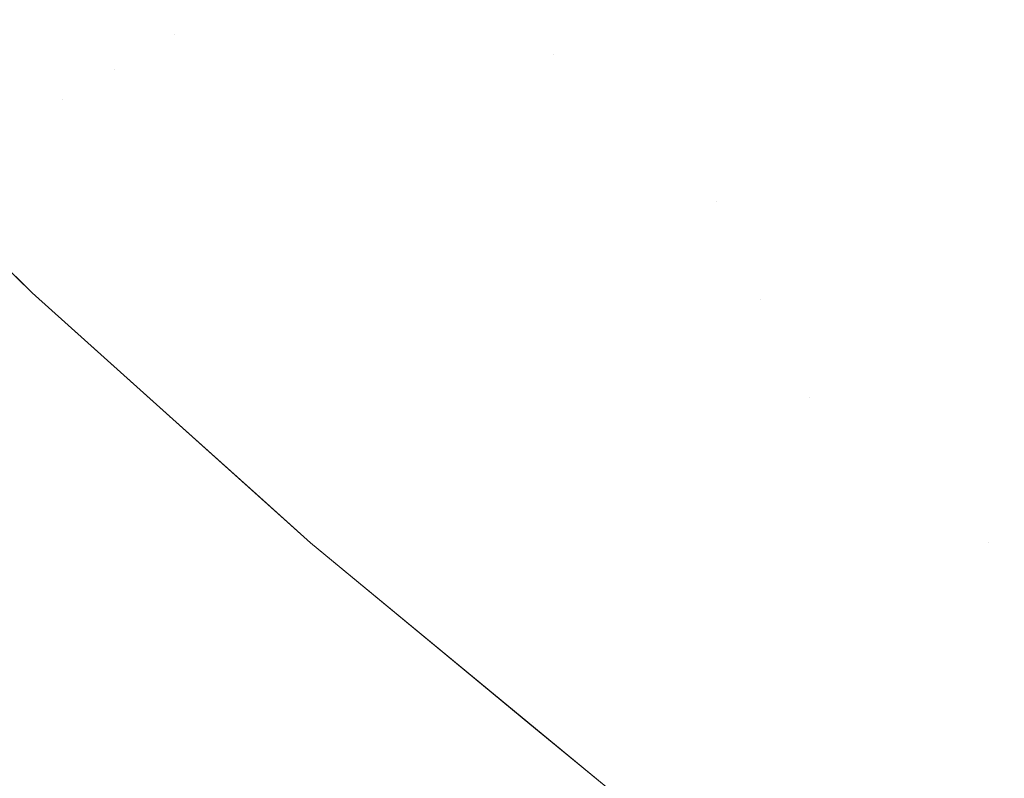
# Model space of a CAD drawing. Header units: centimetres. Extents: x -35.1 to 36.2, y 4.2 to 6.
# Tile 3 of 256: x -35.05747 to -35.04499, y 4.23167 to 4.24128. Entities that reach past the tile are written whole.
import ezdxf

# ---------------------------------------------------------------- set-up
doc = ezdxf.new("R2010")
doc.units = ezdxf.units.CM
doc.header["$LTSCALE"] = 2.54
doc.layers.add('Lucido design-1', color=7, linetype='Continuous')

# ---------------------------------------------------------------- blocks, each defined once
blk = doc.blocks.new('Gruppo-4-1')
at = {"color": 7, "linetype": 'Continuous', "lineweight": 9}
for points, invisible_edges in [([(-35.052228, 4.241469, -2276.954122), (-35.052727, 4.241174, -2276.952675), (-35.054682, 4.243072, -2276.952675), (-35.054173, 4.243357, -2276.954122)], 15), ([(-35.055169, 4.242799, -2276.951217), (-35.054682, 4.243072, -2276.952675), (-35.052727, 4.241174, -2276.952675), (-35.053205, 4.240892, -2276.951217)], 15), ([(-35.049412, 4.243132, -2276.283155), (-35.050601, 4.24243, -2276.285944), (-35.048601, 4.240586, -2276.285944), (-35.047436, 4.241311, -2276.283155)], 15), ([(-35.049412, 4.243132, -2276.961185), (-35.047436, 4.241311, -2276.961185), (-35.048601, 4.240586, -2276.958396), (-35.050601, 4.24243, -2276.958396)], 15), ([(-35.044877, 4.242903, -2276.277736), (-35.046194, 4.242083, -2276.280418), (-35.044159, 4.240303, -2276.280418), (-35.042871, 4.241147, -2276.277736)], 15), ([(-35.044159, 4.240303, -2276.963922), (-35.046194, 4.242083, -2276.963922), (-35.044877, 4.242903, -2276.966604), (-35.042871, 4.241147, -2276.966604)], 15), ([(-35.053205, 4.240892, -2276.951217), (-35.05366, 4.240623, -2276.94975), (-35.055633, 4.242539, -2276.94975), (-35.055169, 4.242799, -2276.951217)], 15), ([(-35.053716, 4.242121, -2276.291665), (-35.052727, 4.241174, -2276.291665), (-35.051707, 4.241776, -2276.288781), (-35.052685, 4.242714, -2276.288781)], 15), ([(-35.055507, 4.241091, -2276.297555), (-35.054657, 4.241579, -2276.29459), (-35.055633, 4.242539, -2276.29459), (-35.056073, 4.242292, -2276.296068)], 15), ([(-35.056073, 4.242292, -2276.948272), (-35.055633, 4.242539, -2276.94975), (-35.05366, 4.240623, -2276.94975), (-35.054092, 4.240368, -2276.948272)], 15), ([(-35.050601, 4.24243, -2276.285944), (-35.051707, 4.241776, -2276.288781), (-35.050707, 4.240842, -2276.288781)], 11), ([(-35.051164, 4.242097, -2276.956983), (-35.050601, 4.24243, -2276.958396), (-35.048601, 4.240586, -2276.958396), (-35.049684, 4.239912, -2276.955559)], 15), ([(-35.050707, 4.240842, -2276.288781), (-35.049684, 4.239912, -2276.288781), (-35.048601, 4.240586, -2276.285944), (-35.050601, 4.24243, -2276.285944)], 15), ([(-35.056073, 4.242292, -2276.296068), (-35.05649, 4.242058, -2276.297555), (-35.055507, 4.241091, -2276.297555)], 11), ([(-35.054092, 4.240368, -2276.948272), (-35.054501, 4.240126, -2276.946785), (-35.05649, 4.242058, -2276.946785), (-35.056073, 4.242292, -2276.948272)], 15), ([(-35.056262, 4.240656, -2276.300554), (-35.055507, 4.241091, -2276.297555), (-35.05649, 4.242058, -2276.297555), (-35.056884, 4.241838, -2276.29905)], 15), ([(-35.056884, 4.241838, -2276.94529), (-35.05649, 4.242058, -2276.946785), (-35.054501, 4.240126, -2276.946785), (-35.054887, 4.239898, -2276.94529)], 15), ([(-35.054657, 4.241579, -2276.29459), (-35.05366, 4.240623, -2276.29459), (-35.052727, 4.241174, -2276.291665), (-35.053716, 4.242121, -2276.291665)], 15), ([(-35.049684, 4.239912, -2276.955559), (-35.051707, 4.241776, -2276.955559), (-35.051164, 4.242097, -2276.956983)], 11), ([(-35.045374, 4.239506, -2276.283155), (-35.044159, 4.240303, -2276.280418), (-35.046194, 4.242083, -2276.280418), (-35.047436, 4.241311, -2276.283155)], 15), ([(-35.045374, 4.239506, -2276.961185), (-35.047436, 4.241311, -2276.961185), (-35.046194, 4.242083, -2276.963922), (-35.044159, 4.240303, -2276.963922)], 15), ([(-35.056884, 4.241838, -2276.29905), (-35.057253, 4.241631, -2276.300554), (-35.056262, 4.240656, -2276.300554)], 11), ([(-35.054887, 4.239898, -2276.94529), (-35.055249, 4.239684, -2276.943786), (-35.057253, 4.241631, -2276.943786), (-35.056884, 4.241838, -2276.94529)], 15), ([(-35.050707, 4.240842, -2276.288781), (-35.051707, 4.241776, -2276.288781), (-35.052727, 4.241174, -2276.291665), (-35.051717, 4.24023, -2276.291665)], 15), ([(-35.052228, 4.241469, -2276.954122), (-35.051707, 4.241776, -2276.955559), (-35.049684, 4.239912, -2276.955559), (-35.050195, 4.239594, -2276.954122)], 15), ([(-35.056921, 4.240277, -2276.303583), (-35.056262, 4.240656, -2276.300554), (-35.057253, 4.241631, -2276.300554), (-35.057598, 4.241437, -2276.302065)], 15), ([(-35.057598, 4.241437, -2276.942275), (-35.057253, 4.241631, -2276.943786), (-35.055249, 4.239684, -2276.943786), (-35.055587, 4.239485, -2276.942275)], 15), ([(-35.055507, 4.241091, -2276.297555), (-35.054501, 4.240126, -2276.297555), (-35.05366, 4.240623, -2276.29459), (-35.054657, 4.241579, -2276.29459)], 15), ([(-35.057598, 4.241437, -2276.302065), (-35.057918, 4.241258, -2276.303583), (-35.056921, 4.240277, -2276.303583)], 11), ([(-35.055587, 4.239485, -2276.942275), (-35.055901, 4.239299, -2276.940757), (-35.057918, 4.241258, -2276.940757), (-35.057598, 4.241437, -2276.942275)], 15), ([(-35.050195, 4.239594, -2276.954122), (-35.050684, 4.23929, -2276.952675), (-35.052727, 4.241174, -2276.952675), (-35.052228, 4.241469, -2276.954122)], 15), ([(-35.047436, 4.241311, -2276.283155), (-35.048601, 4.240586, -2276.285944), (-35.046513, 4.23876, -2276.285944), (-35.045374, 4.239506, -2276.283155)], 15), ([(-35.046513, 4.23876, -2276.958396), (-35.048601, 4.240586, -2276.958396), (-35.047436, 4.241311, -2276.961185), (-35.045374, 4.239506, -2276.961185)], 15), ([(-35.057482, 4.239954, -2276.30664), (-35.056921, 4.240277, -2276.303583), (-35.057918, 4.241258, -2276.303583), (-35.058214, 4.241092, -2276.305108)], 15), ([(-35.058214, 4.241092, -2276.939231), (-35.057918, 4.241258, -2276.940757), (-35.055901, 4.239299, -2276.940757), (-35.056191, 4.239128, -2276.939231)], 15), ([(-35.051717, 4.24023, -2276.291665), (-35.052727, 4.241174, -2276.291665), (-35.05366, 4.240623, -2276.29459), (-35.05264, 4.23967, -2276.29459)], 15), ([(-35.053205, 4.240892, -2276.951217), (-35.052727, 4.241174, -2276.952675), (-35.050684, 4.23929, -2276.952675), (-35.051151, 4.238999, -2276.951217)], 15), ([(-35.056191, 4.239128, -2276.939231), (-35.056457, 4.238971, -2276.9377), (-35.058485, 4.24094, -2276.9377), (-35.058214, 4.241092, -2276.939231)], 15), ([(-35.056262, 4.240656, -2276.300554), (-35.055249, 4.239684, -2276.300554), (-35.054501, 4.240126, -2276.297555), (-35.055507, 4.241091, -2276.297555)], 15), ([(-35.05873, 4.240802, -2276.936163), (-35.058485, 4.24094, -2276.9377), (-35.056457, 4.238971, -2276.9377), (-35.056698, 4.238829, -2276.936163)], 15), ([(-35.056698, 4.238829, -2276.936163), (-35.056914, 4.238701, -2276.934621), (-35.05895, 4.240679, -2276.934621), (-35.05873, 4.240802, -2276.936163)], 15), ([(-35.051151, 4.238999, -2276.951217), (-35.051597, 4.238722, -2276.94975), (-35.05366, 4.240623, -2276.94975), (-35.053205, 4.240892, -2276.951217)], 15), ([(-35.051717, 4.24023, -2276.291665), (-35.050684, 4.23929, -2276.291665), (-35.049684, 4.239912, -2276.288781), (-35.050707, 4.240842, -2276.288781)], 15), ([(-35.059145, 4.24057, -2276.933075), (-35.05895, 4.240679, -2276.934621), (-35.056914, 4.238701, -2276.934621), (-35.057104, 4.238588, -2276.933075)], 15), ([(-35.056921, 4.240277, -2276.303583), (-35.055901, 4.239299, -2276.303583), (-35.055249, 4.239684, -2276.300554), (-35.056262, 4.240656, -2276.300554)], 15), ([(-35.057104, 4.238588, -2276.933075), (-35.05727, 4.238491, -2276.931524), (-35.059314, 4.240475, -2276.931524), (-35.059145, 4.24057, -2276.933075)], 15), ([(-35.05264, 4.23967, -2276.29459), (-35.05366, 4.240623, -2276.29459), (-35.054501, 4.240126, -2276.297555), (-35.053472, 4.239166, -2276.297555)], 15), ([(-35.054092, 4.240368, -2276.948272), (-35.05366, 4.240623, -2276.94975), (-35.051597, 4.238722, -2276.94975), (-35.05202, 4.238459, -2276.948272)], 15), ([(-35.048601, 4.240586, -2276.285944), (-35.049684, 4.239912, -2276.288781), (-35.04864, 4.238986, -2276.288781)], 11), ([(-35.047573, 4.238065, -2276.955559), (-35.049684, 4.239912, -2276.955559), (-35.048601, 4.240586, -2276.958396), (-35.046513, 4.23876, -2276.958396)], 15), ([(-35.04864, 4.238986, -2276.288781), (-35.047573, 4.238065, -2276.288781), (-35.046513, 4.23876, -2276.285944), (-35.048601, 4.240586, -2276.285944)], 15), ([(-35.059457, 4.240395, -2276.929971), (-35.059314, 4.240475, -2276.931524), (-35.05727, 4.238491, -2276.931524), (-35.057411, 4.238408, -2276.929971)], 15), ([(-35.057411, 4.238408, -2276.929971), (-35.057526, 4.23834, -2276.928414), (-35.059574, 4.240329, -2276.928414), (-35.059457, 4.240395, -2276.929971)], 15), ([(-35.057482, 4.239954, -2276.30664), (-35.056457, 4.238971, -2276.30664), (-35.055901, 4.239299, -2276.303583), (-35.056921, 4.240277, -2276.303583)], 15), ([(-35.05202, 4.238459, -2276.948272), (-35.052421, 4.238209, -2276.946785), (-35.054501, 4.240126, -2276.946785), (-35.054092, 4.240368, -2276.948272)], 15), ([(-35.043225, 4.237722, -2276.283155), (-35.042038, 4.238542, -2276.280418), (-35.044159, 4.240303, -2276.280418), (-35.045374, 4.239506, -2276.283155)], 15), ([(-35.044159, 4.240303, -2276.963922), (-35.042038, 4.238542, -2276.963922), (-35.043225, 4.237722, -2276.961185), (-35.045374, 4.239506, -2276.961185)], 15), ([(-35.059771, 4.240225, -2276.92217), (-35.05731, 4.237823, -2276.92217), (-35.05731, 4.237823, -2276.32217), (-35.057723, 4.238226, -2276.32217)], 10), ([(-35.057718, 4.238226, -2276.923732), (-35.05731, 4.237823, -2276.92217), (-35.059771, 4.240225, -2276.92217), (-35.05977, 4.240219, -2276.923732)], 13), ([(-35.05264, 4.23967, -2276.29459), (-35.051597, 4.238722, -2276.29459), (-35.050684, 4.23929, -2276.291665), (-35.051717, 4.24023, -2276.291665)], 15), ([(-35.053472, 4.239166, -2276.297555), (-35.054501, 4.240126, -2276.297555), (-35.055249, 4.239684, -2276.300554), (-35.054213, 4.238717, -2276.300554)], 15), ([(-35.054887, 4.239898, -2276.94529), (-35.054501, 4.240126, -2276.946785), (-35.052421, 4.238209, -2276.946785), (-35.052799, 4.237974, -2276.94529)], 15), ([(-35.057943, 4.239688, -2276.309719), (-35.056914, 4.238701, -2276.309719), (-35.056457, 4.238971, -2276.30664), (-35.057482, 4.239954, -2276.30664)], 15), ([(-35.052799, 4.237974, -2276.94529), (-35.053154, 4.237753, -2276.943786), (-35.055249, 4.239684, -2276.943786), (-35.054887, 4.239898, -2276.94529)], 15), ([(-35.04864, 4.238986, -2276.288781), (-35.049684, 4.239912, -2276.288781), (-35.050684, 4.23929, -2276.291665), (-35.049629, 4.238355, -2276.291665)], 15), ([(-35.050195, 4.239594, -2276.954122), (-35.049684, 4.239912, -2276.955559), (-35.047573, 4.238065, -2276.955559), (-35.048073, 4.237737, -2276.954122)], 15), ([(-35.058304, 4.239481, -2276.312816), (-35.05727, 4.238491, -2276.312816), (-35.056914, 4.238701, -2276.309719), (-35.057943, 4.239688, -2276.309719)], 15), ([(-35.054213, 4.238717, -2276.300554), (-35.055249, 4.239684, -2276.300554), (-35.055901, 4.239299, -2276.303583), (-35.054859, 4.238325, -2276.303583)], 15), ([(-35.055587, 4.239485, -2276.942275), (-35.055249, 4.239684, -2276.943786), (-35.053154, 4.237753, -2276.943786), (-35.053485, 4.237547, -2276.942275)], 15), ([(-35.053472, 4.239166, -2276.297555), (-35.052421, 4.238209, -2276.297555), (-35.051597, 4.238722, -2276.29459), (-35.05264, 4.23967, -2276.29459)], 15), ([(-35.048073, 4.237737, -2276.954122), (-35.048551, 4.237424, -2276.952675), (-35.050684, 4.23929, -2276.952675), (-35.050195, 4.239594, -2276.954122)], 15), ([(-35.058562, 4.239333, -2276.315926), (-35.057526, 4.23834, -2276.315926), (-35.05727, 4.238491, -2276.312816), (-35.058304, 4.239481, -2276.312816)], 15), ([(-35.053485, 4.237547, -2276.942275), (-35.053793, 4.237356, -2276.940757), (-35.055901, 4.239299, -2276.940757), (-35.055587, 4.239485, -2276.942275)], 15), ([(-35.045374, 4.239506, -2276.283155), (-35.046513, 4.23876, -2276.285944), (-35.044338, 4.236953, -2276.285944), (-35.043225, 4.237722, -2276.283155)], 15), ([(-35.045374, 4.239506, -2276.961185), (-35.043225, 4.237722, -2276.961185), (-35.044338, 4.236953, -2276.958396), (-35.046513, 4.23876, -2276.958396)], 15), ([(-35.054859, 4.238325, -2276.303583), (-35.055901, 4.239299, -2276.303583), (-35.056457, 4.238971, -2276.30664), (-35.055409, 4.237992, -2276.30664)], 15), ([(-35.056191, 4.239128, -2276.939231), (-35.055901, 4.239299, -2276.940757), (-35.053793, 4.237356, -2276.940757), (-35.054077, 4.237179, -2276.939231)], 15), ([(-35.049629, 4.238355, -2276.291665), (-35.050684, 4.23929, -2276.291665), (-35.051597, 4.238722, -2276.29459), (-35.050532, 4.237778, -2276.29459)], 15), ([(-35.051151, 4.238999, -2276.951217), (-35.050684, 4.23929, -2276.952675), (-35.048551, 4.237424, -2276.952675), (-35.049009, 4.237124, -2276.951217)], 15), ([(-35.054213, 4.238717, -2276.300554), (-35.053154, 4.237753, -2276.300554), (-35.052421, 4.238209, -2276.297555), (-35.053472, 4.239166, -2276.297555)], 15), ([(-35.054077, 4.237179, -2276.939231), (-35.054337, 4.237017, -2276.9377), (-35.056457, 4.238971, -2276.9377), (-35.056191, 4.239128, -2276.939231)], 15), ([(-35.055409, 4.237992, -2276.30664), (-35.056457, 4.238971, -2276.30664), (-35.056914, 4.238701, -2276.309719), (-35.055861, 4.237718, -2276.309719)], 15), ([(-35.056698, 4.238829, -2276.936163), (-35.056457, 4.238971, -2276.9377), (-35.054337, 4.237017, -2276.9377), (-35.054573, 4.23687, -2276.936163)], 15), ([(-35.049009, 4.237124, -2276.951217), (-35.049444, 4.236838, -2276.94975), (-35.051597, 4.238722, -2276.94975), (-35.051151, 4.238999, -2276.951217)], 15), ([(-35.049629, 4.238355, -2276.291665), (-35.048551, 4.237424, -2276.291665), (-35.047573, 4.238065, -2276.288781), (-35.04864, 4.238986, -2276.288781)], 15), ([(-35.054573, 4.23687, -2276.936163), (-35.054785, 4.236739, -2276.934621), (-35.056914, 4.238701, -2276.934621), (-35.056698, 4.238829, -2276.936163)], 15), ([(-35.055861, 4.237718, -2276.309719), (-35.056914, 4.238701, -2276.309719), (-35.05727, 4.238491, -2276.312816), (-35.056214, 4.237504, -2276.312816)], 15), ([(-35.057104, 4.238588, -2276.933075), (-35.056914, 4.238701, -2276.934621), (-35.054785, 4.236739, -2276.934621), (-35.054972, 4.236622, -2276.933075)], 15), ([(-35.054859, 4.238325, -2276.303583), (-35.053793, 4.237356, -2276.303583), (-35.053154, 4.237753, -2276.300554), (-35.054213, 4.238717, -2276.300554)], 15), ([(-35.050532, 4.237778, -2276.29459), (-35.051597, 4.238722, -2276.29459), (-35.052421, 4.238209, -2276.297555), (-35.051347, 4.237257, -2276.297555)], 15), ([(-35.05202, 4.238459, -2276.948272), (-35.051597, 4.238722, -2276.94975), (-35.049444, 4.236838, -2276.94975), (-35.049858, 4.236567, -2276.948272)], 15), ([(-35.045373, 4.236238, -2276.288781), (-35.044338, 4.236953, -2276.285944), (-35.046513, 4.23876, -2276.285944), (-35.047573, 4.238065, -2276.288781)], 15), ([(-35.046513, 4.23876, -2276.958396), (-35.044338, 4.236953, -2276.958396), (-35.045373, 4.236238, -2276.955559), (-35.047573, 4.238065, -2276.955559)], 15), ([(-35.054972, 4.236622, -2276.933075), (-35.055134, 4.236521, -2276.931524), (-35.05727, 4.238491, -2276.931524), (-35.057104, 4.238588, -2276.933075)], 15), ([(-35.056214, 4.237504, -2276.312816), (-35.05727, 4.238491, -2276.312816), (-35.057526, 4.23834, -2276.315926), (-35.056467, 4.237351, -2276.315926)], 15), ([(-35.055271, 4.236436, -2276.929971), (-35.055384, 4.236366, -2276.928414), (-35.057526, 4.23834, -2276.928414), (-35.057411, 4.238408, -2276.929971)], 15), ([(-35.057411, 4.238408, -2276.929971), (-35.05727, 4.238491, -2276.931524), (-35.055134, 4.236521, -2276.931524), (-35.055271, 4.236436, -2276.929971)], 15), ([(-35.049858, 4.236567, -2276.948272), (-35.050251, 4.23631, -2276.946785), (-35.052421, 4.238209, -2276.946785), (-35.05202, 4.238459, -2276.948272)], 15), ([(-35.056467, 4.237351, -2276.315926), (-35.057526, 4.23834, -2276.315926), (-35.057679, 4.238249, -2276.319046), (-35.056619, 4.237258, -2276.319046)], 15), ([(-35.055472, 4.236311, -2276.926855), (-35.055535, 4.236272, -2276.925294), (-35.057679, 4.238249, -2276.925294), (-35.057615, 4.238287, -2276.926855)], 15), ([(-35.057615, 4.238287, -2276.926855), (-35.057526, 4.23834, -2276.928414), (-35.055384, 4.236366, -2276.928414), (-35.055472, 4.236311, -2276.926855)], 15), ([(-35.055409, 4.237992, -2276.30664), (-35.054337, 4.237017, -2276.30664), (-35.053793, 4.237356, -2276.303583), (-35.054859, 4.238325, -2276.303583)], 15), ([(-35.050532, 4.237778, -2276.29459), (-35.049444, 4.236838, -2276.29459), (-35.048551, 4.237424, -2276.291665), (-35.049629, 4.238355, -2276.291665)], 15), ([(-35.056619, 4.237258, -2276.319046), (-35.057679, 4.238249, -2276.319046), (-35.057723, 4.238226, -2276.32217), (-35.05731, 4.237823, -2276.32217)], 11), ([(-35.057718, 4.238226, -2276.923732), (-35.057679, 4.238249, -2276.925294), (-35.055535, 4.236272, -2276.925294), (-35.055572, 4.236249, -2276.923732)], 15), ([(-35.055572, 4.236249, -2276.923732), (-35.05731, 4.237823, -2276.92217), (-35.057718, 4.238226, -2276.923732)], 11), ([(-35.051347, 4.237257, -2276.297555), (-35.052421, 4.238209, -2276.297555), (-35.053154, 4.237753, -2276.300554), (-35.052072, 4.236794, -2276.300554)], 15), ([(-35.052799, 4.237974, -2276.94529), (-35.052421, 4.238209, -2276.946785), (-35.050251, 4.23631, -2276.946785), (-35.05062, 4.236068, -2276.94529)], 15), ([(-35.047573, 4.238065, -2276.288781), (-35.048551, 4.237424, -2276.291665), (-35.047451, 4.236498, -2276.291665)], 11), ([(-35.048073, 4.237737, -2276.954122), (-35.047573, 4.238065, -2276.955559), (-35.045373, 4.236238, -2276.955559), (-35.046328, 4.235578, -2276.952675)], 15), ([(-35.047451, 4.236498, -2276.291665), (-35.046328, 4.235578, -2276.291665), (-35.045373, 4.236238, -2276.288781), (-35.047573, 4.238065, -2276.288781)], 15), ([(-35.055861, 4.237718, -2276.309719), (-35.054785, 4.236739, -2276.309719), (-35.054337, 4.237017, -2276.30664), (-35.055409, 4.237992, -2276.30664)], 15), ([(-35.05062, 4.236068, -2276.94529), (-35.050967, 4.23584, -2276.943786), (-35.053154, 4.237753, -2276.943786), (-35.052799, 4.237974, -2276.94529)], 15), ([(-35.05731, 4.237823, -2276.32217), (-35.055568, 4.236259, -2276.32217), (-35.055535, 4.236272, -2276.319046), (-35.056619, 4.237258, -2276.319046)], 14), ([(-35.05731, 4.237823, -2276.92217), (-35.054466, 4.23527, -2276.32217), (-35.055568, 4.236259, -2276.32217)], 9), ([(-35.05731, 4.237823, -2276.92217), (-35.053783, 4.234656, -2276.92217), (-35.053783, 4.234656, -2276.32217), (-35.054466, 4.23527, -2276.32217)], 10), ([(-35.055568, 4.236259, -2276.32217), (-35.05731, 4.237823, -2276.32217), (-35.05731, 4.237823, -2276.92217)], 10), ([(-35.053783, 4.234656, -2276.92217), (-35.05731, 4.237823, -2276.92217), (-35.055572, 4.236249, -2276.923732)], 10), ([(-35.051347, 4.237257, -2276.297555), (-35.050251, 4.23631, -2276.297555), (-35.049444, 4.236838, -2276.29459), (-35.050532, 4.237778, -2276.29459)], 15), ([(-35.056214, 4.237504, -2276.312816), (-35.055134, 4.236521, -2276.312816), (-35.054785, 4.236739, -2276.309719), (-35.055861, 4.237718, -2276.309719)], 15), ([(-35.052072, 4.236794, -2276.300554), (-35.053154, 4.237753, -2276.300554), (-35.053793, 4.237356, -2276.303583), (-35.052704, 4.23639, -2276.303583)], 15), ([(-35.053485, 4.237547, -2276.942275), (-35.053154, 4.237753, -2276.943786), (-35.050967, 4.23584, -2276.943786), (-35.051291, 4.235628, -2276.942275)], 15), ([(-35.046328, 4.235578, -2276.952675), (-35.048551, 4.237424, -2276.952675), (-35.048073, 4.237737, -2276.954122)], 11), ([(-35.051291, 4.235628, -2276.942275), (-35.051593, 4.23543, -2276.940757), (-35.053793, 4.237356, -2276.940757), (-35.053485, 4.237547, -2276.942275)], 15), ([(-35.056467, 4.237351, -2276.315926), (-35.055384, 4.236366, -2276.315926), (-35.055134, 4.236521, -2276.312816), (-35.056214, 4.237504, -2276.312816)], 15), ([(-35.047451, 4.236498, -2276.291665), (-35.048551, 4.237424, -2276.291665), (-35.049444, 4.236838, -2276.29459), (-35.048334, 4.235904, -2276.29459)], 15), ([(-35.049009, 4.237124, -2276.951217), (-35.048551, 4.237424, -2276.952675), (-35.046328, 4.235578, -2276.952675), (-35.046775, 4.235269, -2276.951217)], 15), ([(-35.056619, 4.237258, -2276.319046), (-35.055535, 4.236272, -2276.319046), (-35.055384, 4.236366, -2276.315926), (-35.056467, 4.237351, -2276.315926)], 15), ([(-35.052704, 4.23639, -2276.303583), (-35.053793, 4.237356, -2276.303583), (-35.054337, 4.237017, -2276.30664), (-35.053243, 4.236047, -2276.30664)], 15), ([(-35.054077, 4.237179, -2276.939231), (-35.053793, 4.237356, -2276.940757), (-35.051593, 4.23543, -2276.940757), (-35.051871, 4.235248, -2276.939231)], 15), ([(-35.051871, 4.235248, -2276.939231), (-35.052125, 4.235081, -2276.9377), (-35.054337, 4.237017, -2276.9377), (-35.054077, 4.237179, -2276.939231)], 15), ([(-35.052072, 4.236794, -2276.300554), (-35.050967, 4.23584, -2276.300554), (-35.050251, 4.23631, -2276.297555), (-35.051347, 4.237257, -2276.297555)], 15), ([(-35.046775, 4.235269, -2276.951217), (-35.047201, 4.234975, -2276.94975), (-35.049444, 4.236838, -2276.94975), (-35.049009, 4.237124, -2276.951217)], 15), ([(-35.053243, 4.236047, -2276.30664), (-35.054337, 4.237017, -2276.30664), (-35.054785, 4.236739, -2276.309719), (-35.053685, 4.235764, -2276.309719)], 15), ([(-35.054573, 4.23687, -2276.936163), (-35.054337, 4.237017, -2276.9377), (-35.052125, 4.235081, -2276.9377), (-35.052356, 4.23493, -2276.936163)], 15), ([(-35.043084, 4.234434, -2276.288781), (-35.042074, 4.23517, -2276.285944), (-35.044338, 4.236953, -2276.285944), (-35.045373, 4.236238, -2276.288781)], 15), ([(-35.043084, 4.234434, -2276.955559), (-35.045373, 4.236238, -2276.955559), (-35.044338, 4.236953, -2276.958396), (-35.042074, 4.23517, -2276.958396)], 15), ([(-35.052356, 4.23493, -2276.936163), (-35.052563, 4.234794, -2276.934621), (-35.054785, 4.236739, -2276.934621), (-35.054573, 4.23687, -2276.936163)], 15), ([(-35.052704, 4.23639, -2276.303583), (-35.051593, 4.23543, -2276.303583), (-35.050967, 4.23584, -2276.300554), (-35.052072, 4.236794, -2276.300554)], 15), ([(-35.048334, 4.235904, -2276.29459), (-35.049444, 4.236838, -2276.29459), (-35.050251, 4.23631, -2276.297555), (-35.049131, 4.235368, -2276.297555)], 15), ([(-35.049858, 4.236567, -2276.948272), (-35.049444, 4.236838, -2276.94975), (-35.047201, 4.234975, -2276.94975), (-35.047605, 4.234696, -2276.948272)], 15), ([(-35.053685, 4.235764, -2276.309719), (-35.054785, 4.236739, -2276.309719), (-35.055134, 4.236521, -2276.312816), (-35.054031, 4.235543, -2276.312816)], 15), ([(-35.054972, 4.236622, -2276.933075), (-35.054785, 4.236739, -2276.934621), (-35.052563, 4.234794, -2276.934621), (-35.052745, 4.234674, -2276.933075)], 15), ([(-35.052745, 4.234674, -2276.933075), (-35.052904, 4.23457, -2276.931524), (-35.055134, 4.236521, -2276.931524), (-35.054972, 4.236622, -2276.933075)], 15), ([(-35.047605, 4.234696, -2276.948272), (-35.047988, 4.234431, -2276.946785), (-35.050251, 4.23631, -2276.946785), (-35.049858, 4.236567, -2276.948272)], 15), ([(-35.054031, 4.235543, -2276.312816), (-35.055134, 4.236521, -2276.312816), (-35.055384, 4.236366, -2276.315926), (-35.054278, 4.235385, -2276.315926)], 15), ([(-35.053039, 4.234482, -2276.929971), (-35.053149, 4.23441, -2276.928414), (-35.055384, 4.236366, -2276.928414), (-35.055271, 4.236436, -2276.929971)], 15), ([(-35.055271, 4.236436, -2276.929971), (-35.055134, 4.236521, -2276.931524), (-35.052904, 4.23457, -2276.931524), (-35.053039, 4.234482, -2276.929971)], 15), ([(-35.048334, 4.235904, -2276.29459), (-35.047201, 4.234975, -2276.29459), (-35.046328, 4.235578, -2276.291665), (-35.047451, 4.236498, -2276.291665)], 15), ([(-35.054278, 4.235385, -2276.315926), (-35.055384, 4.236366, -2276.315926), (-35.055535, 4.236272, -2276.319046), (-35.054427, 4.23529, -2276.319046)], 15), ([(-35.053235, 4.234354, -2276.926855), (-35.053296, 4.234313, -2276.925294), (-35.055535, 4.236272, -2276.925294), (-35.055472, 4.236311, -2276.926855)], 15), ([(-35.055472, 4.236311, -2276.926855), (-35.055384, 4.236366, -2276.928414), (-35.053149, 4.23441, -2276.928414), (-35.053235, 4.234354, -2276.926855)], 15), ([(-35.053243, 4.236047, -2276.30664), (-35.052125, 4.235081, -2276.30664), (-35.051593, 4.23543, -2276.303583), (-35.052704, 4.23639, -2276.303583)], 15), ([(-35.049131, 4.235368, -2276.297555), (-35.050251, 4.23631, -2276.297555), (-35.050967, 4.23584, -2276.300554), (-35.049839, 4.234891, -2276.300554)], 15), ([(-35.05062, 4.236068, -2276.94529), (-35.050251, 4.23631, -2276.946785), (-35.047988, 4.234431, -2276.946785), (-35.048349, 4.234182, -2276.94529)], 15), ([(-35.055572, 4.236249, -2276.923732), (-35.055535, 4.236272, -2276.925294), (-35.053296, 4.234313, -2276.925294), (-35.053333, 4.234289, -2276.923732)], 15), ([(-35.055572, 4.236249, -2276.923732), (-35.053333, 4.234289, -2276.923732), (-35.053783, 4.234656, -2276.92217)], 11), ([(-35.054427, 4.23529, -2276.319046), (-35.055535, 4.236272, -2276.319046), (-35.055568, 4.236259, -2276.32217), (-35.054466, 4.23527, -2276.32217)], 11), ([(-35.045373, 4.236238, -2276.288781), (-35.046328, 4.235578, -2276.291665), (-35.045183, 4.234664, -2276.291665)], 11), ([(-35.044015, 4.233756, -2276.952675), (-35.046328, 4.235578, -2276.952675), (-35.045373, 4.236238, -2276.955559), (-35.043084, 4.234434, -2276.955559)], 15), ([(-35.045183, 4.234664, -2276.291665), (-35.044015, 4.233756, -2276.291665), (-35.043084, 4.234434, -2276.288781), (-35.045373, 4.236238, -2276.288781)], 15), ([(-35.053685, 4.235764, -2276.309719), (-35.052563, 4.234794, -2276.309719), (-35.052125, 4.235081, -2276.30664), (-35.053243, 4.236047, -2276.30664)], 15), ([(-35.048349, 4.234182, -2276.94529), (-35.048688, 4.233948, -2276.943786), (-35.050967, 4.23584, -2276.943786), (-35.05062, 4.236068, -2276.94529)], 15), ([(-35.049131, 4.235368, -2276.297555), (-35.047988, 4.234431, -2276.297555), (-35.047201, 4.234975, -2276.29459), (-35.048334, 4.235904, -2276.29459)], 15), ([(-35.049839, 4.234891, -2276.300554), (-35.050967, 4.23584, -2276.300554), (-35.051593, 4.23543, -2276.303583), (-35.050458, 4.234475, -2276.303583)], 15), ([(-35.051291, 4.235628, -2276.942275), (-35.050967, 4.23584, -2276.943786), (-35.048688, 4.233948, -2276.943786), (-35.049005, 4.233729, -2276.942275)], 15), ([(-35.054031, 4.235543, -2276.312816), (-35.052904, 4.23457, -2276.312816), (-35.052563, 4.234794, -2276.309719), (-35.053685, 4.235764, -2276.309719)], 15), ([(-35.054278, 4.235385, -2276.315926), (-35.053149, 4.23441, -2276.315926), (-35.052904, 4.23457, -2276.312816), (-35.054031, 4.235543, -2276.312816)], 15), ([(-35.049005, 4.233729, -2276.942275), (-35.049299, 4.233526, -2276.940757), (-35.051593, 4.23543, -2276.940757), (-35.051291, 4.235628, -2276.942275)], 15), ([(-35.045183, 4.234664, -2276.291665), (-35.046328, 4.235578, -2276.291665), (-35.047201, 4.234975, -2276.29459), (-35.046045, 4.234053, -2276.29459)], 15), ([(-35.046775, 4.235269, -2276.951217), (-35.046328, 4.235578, -2276.952675), (-35.044015, 4.233756, -2276.952675), (-35.044451, 4.233438, -2276.951217)], 15), ([(-35.050458, 4.234475, -2276.303583), (-35.051593, 4.23543, -2276.303583), (-35.052125, 4.235081, -2276.30664), (-35.050984, 4.234121, -2276.30664)], 15), ([(-35.051871, 4.235248, -2276.939231), (-35.051593, 4.23543, -2276.940757), (-35.049299, 4.233526, -2276.940757), (-35.049571, 4.233338, -2276.939231)], 15), ([(-35.054427, 4.23529, -2276.319046), (-35.054466, 4.23527, -2276.32217), (-35.053783, 4.234656, -2276.32217)], 9), ([(-35.054427, 4.23529, -2276.319046), (-35.053296, 4.234313, -2276.319046), (-35.053149, 4.23441, -2276.315926), (-35.054278, 4.235385, -2276.315926)], 15), ([(-35.053783, 4.234656, -2276.32217), (-35.053296, 4.234313, -2276.319046), (-35.054427, 4.23529, -2276.319046)], 11), ([(-35.049839, 4.234891, -2276.300554), (-35.048688, 4.233948, -2276.300554), (-35.047988, 4.234431, -2276.297555), (-35.049131, 4.235368, -2276.297555)], 15), ([(-35.049571, 4.233338, -2276.939231), (-35.049819, 4.233167, -2276.9377), (-35.052125, 4.235081, -2276.9377), (-35.051871, 4.235248, -2276.939231)], 15), ([(-35.044451, 4.233438, -2276.951217), (-35.044866, 4.233136, -2276.94975), (-35.047201, 4.234975, -2276.94975), (-35.046775, 4.235269, -2276.951217)], 15), ([(-35.050984, 4.234121, -2276.30664), (-35.052125, 4.235081, -2276.30664), (-35.052563, 4.234794, -2276.309719), (-35.051416, 4.23383, -2276.309719)], 15), ([(-35.052356, 4.23493, -2276.936163), (-35.052125, 4.235081, -2276.9377), (-35.049819, 4.233167, -2276.9377), (-35.050045, 4.233011, -2276.936163)], 15), ([(-35.050045, 4.233011, -2276.936163), (-35.050247, 4.232871, -2276.934621), (-35.052563, 4.234794, -2276.934621), (-35.052356, 4.23493, -2276.936163)], 15), ([(-35.046045, 4.234053, -2276.29459), (-35.047201, 4.234975, -2276.29459), (-35.047988, 4.234431, -2276.297555), (-35.046823, 4.233501, -2276.297555)], 15), ([(-35.047605, 4.234696, -2276.948272), (-35.047201, 4.234975, -2276.94975), (-35.044866, 4.233136, -2276.94975), (-35.045261, 4.232849, -2276.948272)], 15), ([(-35.051416, 4.23383, -2276.309719), (-35.052563, 4.234794, -2276.309719), (-35.052904, 4.23457, -2276.312816), (-35.051754, 4.233603, -2276.312816)], 15), ([(-35.052745, 4.234674, -2276.933075), (-35.052563, 4.234794, -2276.934621), (-35.050247, 4.232871, -2276.934621), (-35.050425, 4.232748, -2276.933075)], 15), ([(-35.050458, 4.234475, -2276.303583), (-35.049299, 4.233526, -2276.303583), (-35.048688, 4.233948, -2276.300554), (-35.049839, 4.234891, -2276.300554)], 15), ([(-35.052142, 4.233342, -2276.319046), (-35.053296, 4.234313, -2276.319046), (-35.053783, 4.234656, -2276.32217), (-35.052174, 4.233329, -2276.32217)], 11), ([(-35.053783, 4.234656, -2276.92217), (-35.050999, 4.232359, -2276.32217), (-35.052174, 4.233329, -2276.32217)], 9), ([(-35.053783, 4.234656, -2276.92217), (-35.049987, 4.231524, -2276.92217), (-35.049987, 4.231524, -2276.32217), (-35.050999, 4.232359, -2276.32217)], 10), ([(-35.052174, 4.233329, -2276.32217), (-35.053783, 4.234656, -2276.32217), (-35.053783, 4.234656, -2276.92217)], 10), ([(-35.050999, 4.232351, -2276.923732), (-35.049987, 4.231524, -2276.92217), (-35.053783, 4.234656, -2276.92217), (-35.053333, 4.234289, -2276.923732)], 13), ([(-35.050425, 4.232748, -2276.933075), (-35.05058, 4.232641, -2276.931524), (-35.052904, 4.23457, -2276.931524), (-35.052745, 4.234674, -2276.933075)], 15), ([(-35.045261, 4.232849, -2276.948272), (-35.045634, 4.232577, -2276.946785), (-35.047988, 4.234431, -2276.946785), (-35.047605, 4.234696, -2276.948272)], 15), ([(-35.046045, 4.234053, -2276.29459), (-35.044866, 4.233136, -2276.29459), (-35.044015, 4.233756, -2276.291665), (-35.045183, 4.234664, -2276.291665)], 15), ([(-35.051754, 4.233603, -2276.312816), (-35.052904, 4.23457, -2276.312816), (-35.053149, 4.23441, -2276.315926), (-35.051996, 4.23344, -2276.315926)], 15), ([(-35.053039, 4.234482, -2276.929971), (-35.052904, 4.23457, -2276.931524), (-35.05058, 4.232641, -2276.931524), (-35.050712, 4.23255, -2276.929971)], 15), ([(-35.051996, 4.23344, -2276.315926), (-35.053149, 4.23441, -2276.315926), (-35.053296, 4.234313, -2276.319046), (-35.052142, 4.233342, -2276.319046)], 15), ([(-35.053235, 4.234354, -2276.926855), (-35.053149, 4.23441, -2276.928414), (-35.05082, 4.232476, -2276.928414), (-35.050903, 4.232418, -2276.926855)], 15), ([(-35.050712, 4.23255, -2276.929971), (-35.05082, 4.232476, -2276.928414), (-35.053149, 4.23441, -2276.928414), (-35.053039, 4.234482, -2276.929971)], 15), ([(-35.050984, 4.234121, -2276.30664), (-35.049819, 4.233167, -2276.30664), (-35.049299, 4.233526, -2276.303583), (-35.050458, 4.234475, -2276.303583)], 15), ([(-35.046823, 4.233501, -2276.297555), (-35.047988, 4.234431, -2276.297555), (-35.048688, 4.233948, -2276.300554), (-35.047514, 4.23301, -2276.300554)], 15), ([(-35.048349, 4.234182, -2276.94529), (-35.047988, 4.234431, -2276.946785), (-35.045634, 4.232577, -2276.946785), (-35.045986, 4.23232, -2276.94529)], 15), ([(-35.053333, 4.234289, -2276.923732), (-35.053296, 4.234313, -2276.925294), (-35.050963, 4.232376, -2276.925294), (-35.050999, 4.232351, -2276.923732)], 15), ([(-35.050903, 4.232418, -2276.926855), (-35.050963, 4.232376, -2276.925294), (-35.053296, 4.234313, -2276.925294), (-35.053235, 4.234354, -2276.926855)], 15), ([(-35.045986, 4.23232, -2276.94529), (-35.046317, 4.232079, -2276.943786), (-35.048688, 4.233948, -2276.943786), (-35.048349, 4.234182, -2276.94529)], 15), ([(-35.051416, 4.23383, -2276.309719), (-35.050247, 4.232871, -2276.309719), (-35.049819, 4.233167, -2276.30664), (-35.050984, 4.234121, -2276.30664)], 15), ([(-35.046823, 4.233501, -2276.297555), (-35.045634, 4.232577, -2276.297555), (-35.044866, 4.233136, -2276.29459), (-35.046045, 4.234053, -2276.29459)], 15), ([(-35.047514, 4.23301, -2276.300554), (-35.048688, 4.233948, -2276.300554), (-35.049299, 4.233526, -2276.303583), (-35.048118, 4.232582, -2276.303583)], 15), ([(-35.049005, 4.233729, -2276.942275), (-35.048688, 4.233948, -2276.943786), (-35.046317, 4.232079, -2276.943786), (-35.046626, 4.231855, -2276.942275)], 15), ([(-35.051754, 4.233603, -2276.312816), (-35.05058, 4.232641, -2276.312816), (-35.050247, 4.232871, -2276.309719), (-35.051416, 4.23383, -2276.309719)], 15), ([(-35.046626, 4.231855, -2276.942275), (-35.046913, 4.231646, -2276.940757), (-35.049299, 4.233526, -2276.940757), (-35.049005, 4.233729, -2276.942275)], 15), ([(-35.051996, 4.23344, -2276.315926), (-35.05082, 4.232476, -2276.315926), (-35.05058, 4.232641, -2276.312816), (-35.051754, 4.233603, -2276.312816)], 15), ([(-35.052142, 4.233342, -2276.319046), (-35.050963, 4.232376, -2276.319046), (-35.05082, 4.232476, -2276.315926), (-35.051996, 4.23344, -2276.315926)], 15), ([(-35.048118, 4.232582, -2276.303583), (-35.049299, 4.233526, -2276.303583), (-35.049819, 4.233167, -2276.30664), (-35.048631, 4.232218, -2276.30664)], 15), ([(-35.049571, 4.233338, -2276.939231), (-35.049299, 4.233526, -2276.940757), (-35.046913, 4.231646, -2276.940757), (-35.047178, 4.231453, -2276.939231)], 15), ([(-35.047514, 4.23301, -2276.300554), (-35.046317, 4.232079, -2276.300554), (-35.045634, 4.232577, -2276.297555), (-35.046823, 4.233501, -2276.297555)], 15), ([(-35.052174, 4.233329, -2276.32217), (-35.050999, 4.232359, -2276.32217), (-35.050963, 4.232376, -2276.319046), (-35.052142, 4.233342, -2276.319046)], 14), ([(-35.047178, 4.231453, -2276.939231), (-35.04742, 4.231276, -2276.9377), (-35.049819, 4.233167, -2276.9377), (-35.049571, 4.233338, -2276.939231)], 15), ([(-35.048631, 4.232218, -2276.30664), (-35.049819, 4.233167, -2276.30664), (-35.050247, 4.232871, -2276.309719), (-35.049054, 4.231919, -2276.309719)], 15), ([(-35.050045, 4.233011, -2276.936163), (-35.049819, 4.233167, -2276.9377), (-35.04742, 4.231276, -2276.9377), (-35.04764, 4.231116, -2276.936163)], 15), ([(-35.043665, 4.232226, -2276.29459), (-35.044866, 4.233136, -2276.29459), (-35.045634, 4.232577, -2276.297555), (-35.044423, 4.231659, -2276.297555)], 15), ([(-35.045261, 4.232849, -2276.948272), (-35.044866, 4.233136, -2276.94975), (-35.04244, 4.231324, -2276.94975), (-35.042824, 4.231028, -2276.948272)], 15), ([(-35.04764, 4.231116, -2276.936163), (-35.047837, 4.230973, -2276.934621), (-35.050247, 4.232871, -2276.934621), (-35.050045, 4.233011, -2276.936163)], 15), ([(-35.048118, 4.232582, -2276.303583), (-35.046913, 4.231646, -2276.303583), (-35.046317, 4.232079, -2276.300554), (-35.047514, 4.23301, -2276.300554)], 15), ([(-35.049054, 4.231919, -2276.309719), (-35.050247, 4.232871, -2276.309719), (-35.05058, 4.232641, -2276.312816), (-35.049383, 4.231685, -2276.312816)], 15), ([(-35.050425, 4.232748, -2276.933075), (-35.050247, 4.232871, -2276.934621), (-35.047837, 4.230973, -2276.934621), (-35.048011, 4.230846, -2276.933075)], 15), ([(-35.042824, 4.231028, -2276.948272), (-35.043188, 4.230749, -2276.946785), (-35.045634, 4.232577, -2276.946785), (-35.045261, 4.232849, -2276.948272)], 15), ([(-35.048011, 4.230846, -2276.933075), (-35.048162, 4.230736, -2276.931524), (-35.05058, 4.232641, -2276.931524), (-35.050425, 4.232748, -2276.933075)], 15), ([(-35.049383, 4.231685, -2276.312816), (-35.05058, 4.232641, -2276.312816), (-35.05082, 4.232476, -2276.315926), (-35.049619, 4.231517, -2276.315926)], 15), ([(-35.04829, 4.230642, -2276.929971), (-35.048395, 4.230566, -2276.928414), (-35.05082, 4.232476, -2276.928414), (-35.050712, 4.23255, -2276.929971)], 15), ([(-35.050712, 4.23255, -2276.929971), (-35.05058, 4.232641, -2276.931524), (-35.048162, 4.230736, -2276.931524), (-35.04829, 4.230642, -2276.929971)], 15), ([(-35.048631, 4.232218, -2276.30664), (-35.04742, 4.231276, -2276.30664), (-35.046913, 4.231646, -2276.303583), (-35.048118, 4.232582, -2276.303583)], 15), ([(-35.044423, 4.231659, -2276.297555), (-35.045634, 4.232577, -2276.297555), (-35.046317, 4.232079, -2276.300554), (-35.045097, 4.231155, -2276.300554)], 15), ([(-35.045986, 4.23232, -2276.94529), (-35.045634, 4.232577, -2276.946785), (-35.043188, 4.230749, -2276.946785), (-35.043531, 4.230486, -2276.94529)], 15), ([(-35.049619, 4.231517, -2276.315926), (-35.05082, 4.232476, -2276.315926), (-35.050963, 4.232376, -2276.319046), (-35.049761, 4.231417, -2276.319046)], 15), ([(-35.048477, 4.230506, -2276.926855), (-35.048536, 4.230464, -2276.925294), (-35.050963, 4.232376, -2276.925294), (-35.050903, 4.232418, -2276.926855)], 15), ([(-35.050903, 4.232418, -2276.926855), (-35.05082, 4.232476, -2276.928414), (-35.048395, 4.230566, -2276.928414), (-35.048477, 4.230506, -2276.926855)], 15), ([(-35.050963, 4.232376, -2276.319046), (-35.050999, 4.232359, -2276.32217), (-35.049987, 4.231524, -2276.32217)], 9), ([(-35.050999, 4.232351, -2276.923732), (-35.050963, 4.232376, -2276.925294), (-35.048536, 4.230464, -2276.925294), (-35.048571, 4.230438, -2276.923732)], 15), ([(-35.048571, 4.230438, -2276.923732), (-35.049987, 4.231524, -2276.92217), (-35.050999, 4.232351, -2276.923732)], 11), ([(-35.049987, 4.231524, -2276.32217), (-35.049761, 4.231417, -2276.319046), (-35.050963, 4.232376, -2276.319046)], 11), ([(-35.043531, 4.230486, -2276.94529), (-35.043853, 4.230238, -2276.943786), (-35.046317, 4.232079, -2276.943786), (-35.045986, 4.23232, -2276.94529)], 15), ([(-35.049054, 4.231919, -2276.309719), (-35.047837, 4.230973, -2276.309719), (-35.04742, 4.231276, -2276.30664), (-35.048631, 4.232218, -2276.30664)], 15), ([(-35.045097, 4.231155, -2276.300554), (-35.046317, 4.232079, -2276.300554), (-35.046913, 4.231646, -2276.303583), (-35.045685, 4.230716, -2276.303583)], 15), ([(-35.046626, 4.231855, -2276.942275), (-35.046317, 4.232079, -2276.943786), (-35.043853, 4.230238, -2276.943786), (-35.044153, 4.230007, -2276.942275)], 15), ([(-35.049383, 4.231685, -2276.312816), (-35.048162, 4.230736, -2276.312816), (-35.047837, 4.230973, -2276.309719), (-35.049054, 4.231919, -2276.309719)], 15), ([(-35.044153, 4.230007, -2276.942275), (-35.044433, 4.229793, -2276.940757), (-35.046913, 4.231646, -2276.940757), (-35.046626, 4.231855, -2276.942275)], 15), ([(-35.049619, 4.231517, -2276.315926), (-35.048395, 4.230566, -2276.315926), (-35.048162, 4.230736, -2276.312816), (-35.049383, 4.231685, -2276.312816)], 15)]:
    blk.add_3dface(points, dxfattribs=dict(at, invisible_edges=invisible_edges))

msp = doc.modelspace()

# ---------------------------------------------------------------- block references
at = {"layer": 'Lucido design-1', "color": 7}
msp.add_blockref('Gruppo-4-1', (0, 0), dxfattribs=at)

doc.saveas('drawing.dxf')
